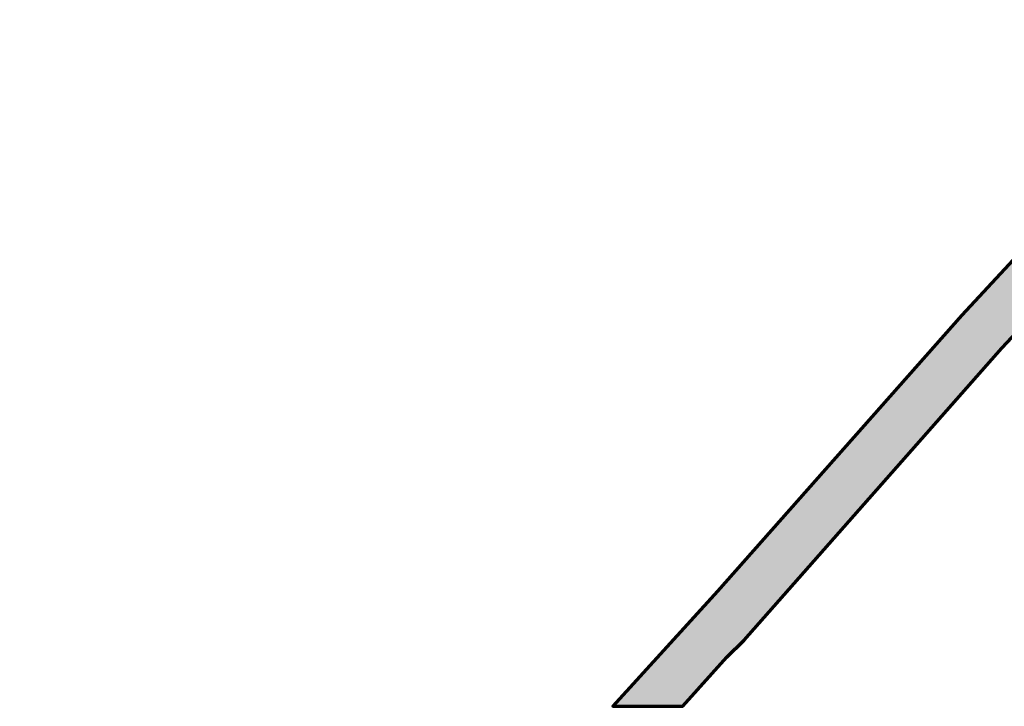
# Model space of a CAD drawing. Extents: x 101660 to 104160, y 476491 to 478824.
# Tile 2 of 15: x 102620 to 103414, y 476491 to 477045. Entities that reach past the tile are written whole.
import ezdxf

# ---------------------------------------------------------------- set-up
doc = ezdxf.new("R2010")
doc.units = 0
doc.header["$LTSCALE"] = 0.5
doc.layers.add('B-WE-OG-INFO_EIS VOORZORGSMAATREGEL-GV', color=7, linetype='Continuous', lineweight=70, true_color=0xfa194b)
doc.layers.add('B-WE-OG-INFO_EIS VOORZORGSMAATREGEL-V', color=7, linetype='Continuous', lineweight=18, true_color=0xfa194b, transparency=0.8)

msp = doc.modelspace()

# ---------------------------------------------------------------- hatches: boundary and pattern name
at = {"layer": 'B-WE-OG-INFO_EIS VOORZORGSMAATREGEL-V'}
msp.add_hatch(color=256, dxfattribs=at).paths.add_polyline_path([(104160.45, 477619.02), (104160.45, 477679.03), (103814.95, 477292.73), (103629.83, 477082.11), (103622.7, 477087.94), (103612.91, 477091.75), (103585.48, 477115.25), (102908.87, 477724.27), (102901.12, 477729.52), (102886.52, 477736.04), (102868.93, 477740.69), (102798.18, 477806.22), (102271.12, 478277.61), (102241.41, 478301.72), (102133.04, 478398.2), (102103.41, 478427.71), (101901.05, 478609.39), (101660.45, 478824.08), (101660.45, 478770.47), (101874.4, 478579.56), (102076, 478398.57), (102106.37, 478368.39), (102215.14, 478271.56), (102244.51, 478247.74), (102771.47, 477776.44), (102843.91, 477709.38), (102853.96, 477703.54), (102879.43, 477695.7), (102888.39, 477689.06), (102983.02, 477602.72), (103183.42, 477424.59), (103359.73, 477264.17), (103589.9, 477058.82), (103585.59, 477047.42), (103586.48, 477034.16), (103438.58, 476869.43), (103379.93, 476806.4), (103182.63, 476583.86), (103098.34, 476491.11), (103154.67, 476491.11), (103190.27, 476530.61), (103204.22, 476544.32), (103412.24, 476779.66), (103470.73, 476841.97), (103576.02, 476961.32), (103620.6, 477009.49), (103628.04, 477022.42), (103628.4, 477036.49), (103637.29, 477037.7), (103644.56, 477040.58), (103653.69, 477048.34), (103844.81, 477266.11)])

# ---------------------------------------------------------------- linework, layer by layer
at = {"layer": 'B-WE-OG-INFO_EIS VOORZORGSMAATREGEL-GV', "flags": 128}
msp.add_lwpolyline([(103438.58, 476869.43), (103379.93, 476806.4), (103182.63, 476583.86), (103098.34, 476491.11), (103154.67, 476491.11), (103190.27, 476530.61), (103204.22, 476544.32), (103412.24, 476779.66), (103470.73, 476841.97)], dxfattribs=at)

doc.saveas('drawing.dxf')
